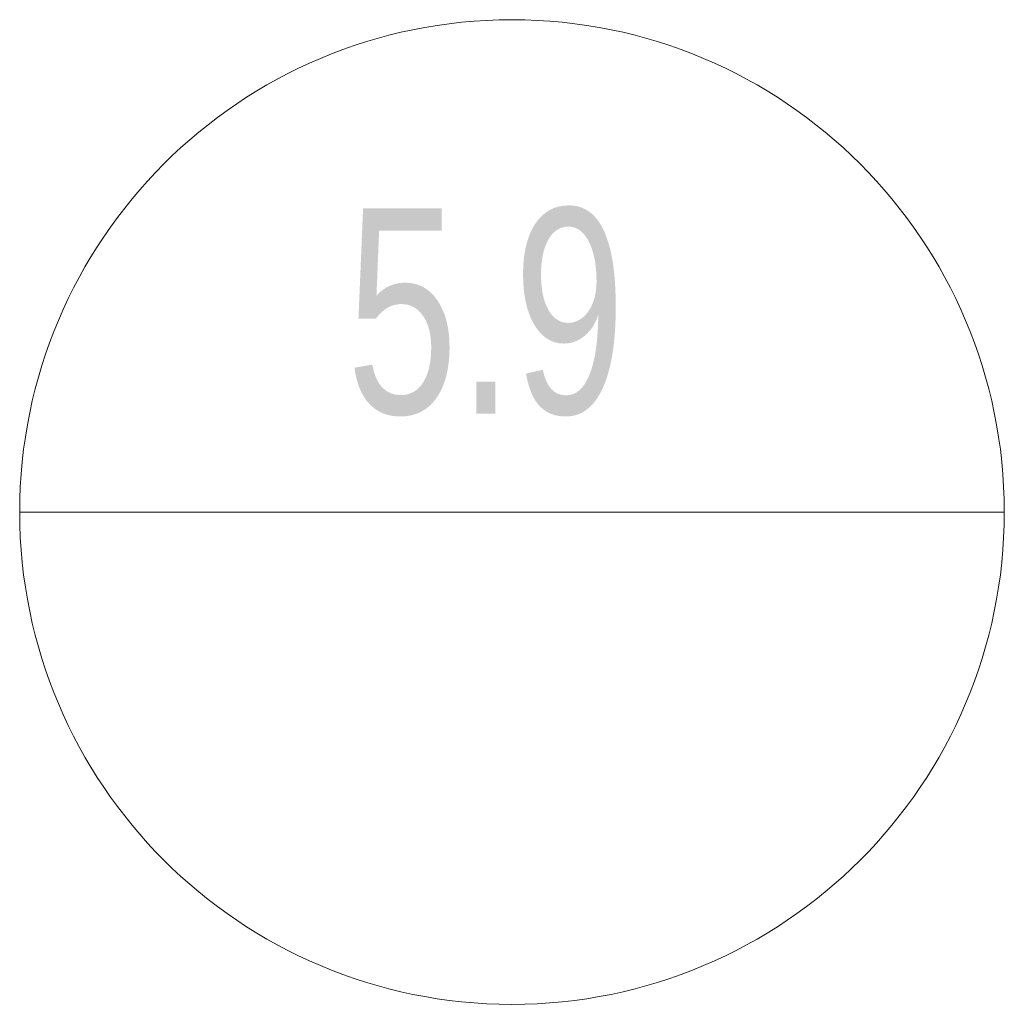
# Model space of a CAD drawing. Header units: millimetres. Extents: x 9620 to 11365, y 31907 to 34172.
# Tile 13 of 26: x 9741 to 9861, y 34052 to 34172. Entities that reach past the tile are written whole.
import ezdxf

# ---------------------------------------------------------------- set-up
doc = ezdxf.new("R2010")
doc.units = ezdxf.units.MM
doc.layers.add('Generic Annotations', color=7, linetype='Continuous', lineweight=20)
doc.styles.add('Arial_1', font='arial.ttf', dxfattribs={"width": 0.7, "height": 25})

# ---------------------------------------------------------------- blocks, each defined once
blk = doc.blocks.new('001_Обозначение узла _Текст_ - 2 строчный _круг 12 мм_-2068921-5_9_5_10 Кровля террасы с плиткой Цоколь витража_ парапет')
at = {"layer": 'Generic Annotations', "lineweight": 18}
blk.add_line((9741.29, 34112.22), (9861.29, 34112.22), dxfattribs=at)
blk.add_circle((9801.29, 34112.22), 60, dxfattribs=at)

msp = doc.modelspace()

# ---------------------------------------------------------------- block references
at = {"layer": 'Generic Annotations', "lineweight": 18}
msp.add_blockref('001_Обозначение узла _Текст_ - 2 строчный _круг 12 мм_-2068921-5_9_5_10 Кровля террасы с плиткой Цоколь витража_ парапет', (0, 0), dxfattribs=at)

# ---------------------------------------------------------------- texts
at = {"layer": 'Generic Annotations', "lineweight": 9, "insert": (9781.11, 34149.22), "char_height": 25, "width": 40.9662, "attachment_point": 1, "style": 'Arial_1'}
msp.add_mtext('5.9', dxfattribs=at)

doc.saveas('drawing.dxf')
